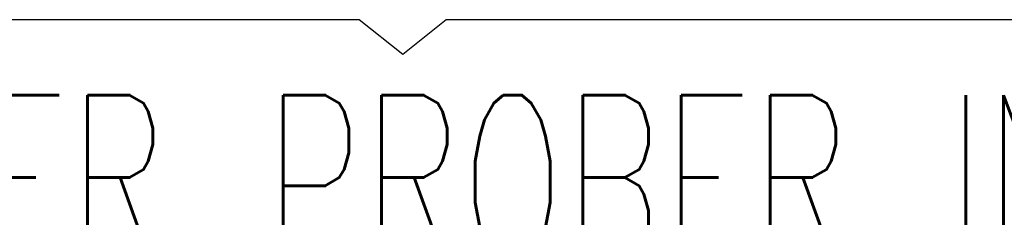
# Model space of a CAD drawing. Extents: x -1809 to 6113, y -4129 to 1471.
# Tile 92 of 197: x 3104 to 3218, y -2889 to -2867. Entities that reach past the tile are written whole.
import ezdxf

# ---------------------------------------------------------------- set-up
doc = ezdxf.new("R2010")
doc.units = 0
doc.layers.add('1', color=7, linetype='CONTINUOUS')
doc.styles.add('CONVERTER_1', font='txt.shx', dxfattribs={"width": 0.63})

# ---------------------------------------------------------------- blocks, each defined once
blk = doc.blocks.new('Z-STACK', base_point=(-660.97, -2918.36))
at = {"layer": '1', "color": 1, "linetype": 'CONTINUOUS'}
for p, q in [((3143.4, -2866.71), (2939.74, -2866.71)), ((3148.4, -2870.71), (3143.4, -2866.71)), ((3153.4, -2866.71), (3148.4, -2870.71)), ((3357.06, -2866.71), (3153.4, -2866.71))]:
    blk.add_line(p, q, dxfattribs=at)
at = {"layer": '1', "color": 1, "insert": (3025.75, -2895.39), "char_height": 20, "attachment_point": 7, "style": 'CONVERTER_1'}
blk.add_mtext('12" WAFER PROBER INTERFACE WITH POGO TOWER', dxfattribs=at)

msp = doc.modelspace()

# ---------------------------------------------------------------- block references
at = {"layer": '1'}
msp.add_blockref('Z-STACK', (-660.97, -2918.36), dxfattribs=at)

doc.saveas('drawing.dxf')
